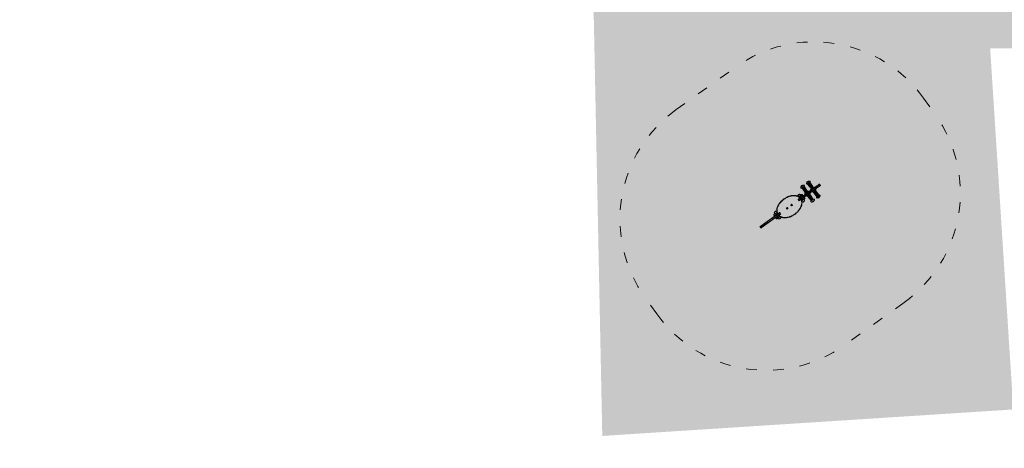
# Model space of a CAD drawing. Header units: millimetres. Extents: x 2943 to 3105, y 1618 to 1828.
# Tile 2 of 81: x 3020.61 to 3031.58, y 1730.26 to 1735.03. Entities that reach past the tile are written whole.
import ezdxf

# ---------------------------------------------------------------- set-up
doc = ezdxf.new("R2010")
doc.units = ezdxf.units.MM
doc.linetypes.add('ACAD_ISO03W100', pattern=[30, 12, -18])
for name, color, linetype, lineweight in [('1_strefa', 7, 'ACAD_ISO03W100', 13), ('1_trawa', 94, 'Continuous', 13), ('1_urządzenie', 7, 'Continuous', 9), ('wymiary', 7, 'Continuous', 9)]:
    doc.layers.add(name, color=color, linetype=linetype, lineweight=lineweight)
picture_1 = doc.add_image_def('image1.jpg', size_in_pixel=(9921, 7015))

msp = doc.modelspace()

# ---------------------------------------------------------------- hatches: boundary and pattern name
at = {"layer": '1_trawa'}
h = msp.add_hatch(dxfattribs=at)
h.set_pattern_fill('GRASS', color=256, scale=0.02)
h.paths.add_polyline_path([(3012.952, 1765.252), (3017.562, 1765.36), (3017.858, 1752.618), (3009.992, 1752.436), (3009.835, 1759.178), (3013.091, 1759.254)])
h.paths.add_polyline_path([(3026.861, 1742.347), (3027.104, 1730.399), (3031.684, 1730.694), (3031.426, 1734.716), (3033.51, 1734.716), (3033.51, 1737.884), (3035.671, 1737.884), (3035.671, 1742.347)])
h.paths.add_polyline_path([(3068.05, 1739.215), (3068.182, 1735.379), (3073.504, 1735.379), (3073.504, 1740.446), (3068.008, 1740.446)])

# ---------------------------------------------------------------- linework, layer by layer
at = {"layer": '1_strefa', "color": 0, "ltscale": 0.01}
msp.add_lwpolyline([(3027.928, 1734.032), (3028.592, 1734.507, -0.414214), (3030.685, 1734.16), (3030.814, 1733.978, -0.414214), (3030.467, 1731.886), (3029.803, 1731.41, -0.414214), (3027.711, 1731.757), (3027.581, 1731.939, -0.414214)], format="xyb", close=True, dxfattribs=at)
at = {"layer": '1_urządzenie', "color": 0, "linetype": 'Continuous'}
for p, q in [((3029.334, 1733.183), (3029.318, 1733.172)), ((3029.343, 1733.172), (3029.323, 1733.158)), ((3029.344, 1733.191), (3029.334, 1733.183)), ((3029.355, 1733.181), (3029.343, 1733.172)), ((3029.357, 1733.173), (3029.347, 1733.165)), ((3029.358, 1733.172), (3029.347, 1733.164)), ((3029.36, 1733.169), (3029.349, 1733.162)), ((3029.36, 1733.168), (3029.35, 1733.16)), ((3029.355, 1733.17), (3029.354, 1733.171)), ((3029.36, 1733.169), (3029.358, 1733.172)), ((3029.362, 1733.165), (3029.36, 1733.168)), ((3029.407, 1733.236), (3029.382, 1733.217)), ((3029.419, 1733.227), (3029.387, 1733.204)), ((3029.42, 1733.218), (3029.394, 1733.2)), ((3029.421, 1733.217), (3029.395, 1733.199)), ((3029.395, 1733.199), (3029.397, 1733.196)), ((3029.423, 1733.214), (3029.397, 1733.196)), ((3029.397, 1733.201), (3029.398, 1733.2)), ((3029.424, 1733.213), (3029.398, 1733.195)), ((3029.398, 1733.195), (3029.4, 1733.192)), ((3029.426, 1733.21), (3029.4, 1733.192)), ((3029.4, 1733.197), (3029.4, 1733.196)), ((3029.427, 1733.209), (3029.401, 1733.191)), ((3029.401, 1733.191), (3029.403, 1733.188)), ((3029.402, 1733.193), (3029.403, 1733.192)), ((3029.429, 1733.206), (3029.403, 1733.188)), ((3029.429, 1733.205), (3029.403, 1733.187)), ((3029.403, 1733.187), (3029.406, 1733.184)), ((3029.405, 1733.19), (3029.406, 1733.189)), ((3029.431, 1733.202), (3029.406, 1733.184)), ((3029.432, 1733.201), (3029.406, 1733.183)), ((3029.406, 1733.183), (3029.408, 1733.18)), ((3029.434, 1733.199), (3029.408, 1733.18)), ((3029.408, 1733.186), (3029.409, 1733.185)), ((3029.435, 1733.197), (3029.409, 1733.179)), ((3029.409, 1733.179), (3029.411, 1733.176)), ((3029.437, 1733.195), (3029.411, 1733.176)), ((3029.411, 1733.182), (3029.412, 1733.181)), ((3029.438, 1733.194), (3029.412, 1733.175)), ((3029.412, 1733.175), (3029.414, 1733.172)), ((3029.44, 1733.191), (3029.414, 1733.172)), ((3029.414, 1733.178), (3029.414, 1733.177)), ((3029.441, 1733.19), (3029.415, 1733.171)), ((3029.415, 1733.171), (3029.417, 1733.168)), ((3029.416, 1733.174), (3029.417, 1733.173)), ((3029.443, 1733.187), (3029.417, 1733.168)), ((3029.443, 1733.186), (3029.417, 1733.167)), ((3029.419, 1733.215), (3029.418, 1733.216)), ((3029.445, 1733.183), (3029.419, 1733.164)), ((3029.419, 1733.17), (3029.42, 1733.169)), ((3029.446, 1733.182), (3029.42, 1733.163)), ((3029.423, 1733.214), (3029.421, 1733.217)), ((3029.421, 1733.211), (3029.421, 1733.212)), ((3029.448, 1733.179), (3029.422, 1733.161)), ((3029.424, 1733.207), (3029.423, 1733.209)), ((3029.449, 1733.178), (3029.423, 1733.159)), ((3029.426, 1733.21), (3029.424, 1733.213)), ((3029.451, 1733.175), (3029.425, 1733.157)), ((3029.47, 1733.169), (3029.425, 1733.137)), ((3029.427, 1733.204), (3029.426, 1733.205)), ((3029.452, 1733.174), (3029.426, 1733.156)), ((3029.465, 1733.169), (3029.426, 1733.141)), ((3029.429, 1733.206), (3029.427, 1733.209)), ((3029.454, 1733.171), (3029.428, 1733.153)), ((3029.431, 1733.202), (3029.429, 1733.205)), ((3029.43, 1733.2), (3029.429, 1733.201)), ((3029.454, 1733.17), (3029.429, 1733.152)), ((3029.455, 1733.169), (3029.429, 1733.151)), ((3029.434, 1733.199), (3029.432, 1733.201)), ((3029.432, 1733.196), (3029.432, 1733.197)), ((3029.437, 1733.195), (3029.435, 1733.197)), ((3029.435, 1733.192), (3029.435, 1733.193)), ((3029.438, 1733.188), (3029.437, 1733.189)), ((3029.44, 1733.191), (3029.438, 1733.194)), ((3029.441, 1733.184), (3029.44, 1733.185)), ((3029.443, 1733.187), (3029.441, 1733.19)), ((3029.445, 1733.183), (3029.443, 1733.186)), ((3029.444, 1733.18), (3029.443, 1733.181)), ((3029.448, 1733.179), (3029.446, 1733.182)), ((3029.446, 1733.176), (3029.446, 1733.177)), ((3029.449, 1733.172), (3029.448, 1733.173)), ((3029.451, 1733.175), (3029.449, 1733.178)), ((3029.452, 1733.168), (3029.451, 1733.169)), ((3029.454, 1733.171), (3029.452, 1733.174)), ((3029.455, 1733.169), (3029.454, 1733.17)), ((3029.457, 1733.156), (3029.495, 1733.183)), ((3029.498, 1733.181), (3029.46, 1733.154)), ((3029.467, 1733.144), (3029.505, 1733.171)), ((3029.506, 1733.168), (3029.468, 1733.141)), ((3029.47, 1733.169), (3029.47, 1733.169)), ((3029.495, 1733.183), (3029.497, 1733.185)), ((3029.497, 1733.185), (3029.509, 1733.193)), ((3029.499, 1733.182), (3029.498, 1733.181)), ((3029.505, 1733.171), (3029.498, 1733.181)), ((3029.511, 1733.191), (3029.499, 1733.182)), ((3029.506, 1733.172), (3029.499, 1733.182)), ((3029.505, 1733.171), (3029.506, 1733.172)), ((3029.506, 1733.172), (3029.519, 1733.18)), ((3029.508, 1733.169), (3029.506, 1733.168)), ((3029.52, 1733.178), (3029.508, 1733.169)), ((3029.509, 1733.193), (3029.513, 1733.196)), ((3029.515, 1733.194), (3029.511, 1733.191)), ((3029.519, 1733.18), (3029.511, 1733.191)), ((3029.513, 1733.196), (3029.522, 1733.202)), ((3029.526, 1733.201), (3029.515, 1733.194)), ((3029.523, 1733.183), (3029.515, 1733.194)), ((3029.519, 1733.18), (3029.523, 1733.183)), ((3029.524, 1733.18), (3029.52, 1733.178)), ((3029.523, 1733.183), (3029.533, 1733.191)), ((3029.533, 1733.187), (3029.524, 1733.18)), ((3029.533, 1733.191), (3029.526, 1733.201)), ((3029.533, 1733.191), (3029.526, 1733.201)), ((3029.526, 1733.201), (3029.526, 1733.201)), ((3029.533, 1733.191), (3029.533, 1733.191)), ((3029.302, 1733.088), (3029.282, 1733.074)), ((3029.3, 1733.087), (3029.282, 1733.074)), ((3029.312, 1733.077), (3029.294, 1733.063)), ((3029.294, 1733.063), (3029.298, 1733.066)), ((3029.3, 1733.063), (3029.294, 1733.063)), ((3029.298, 1733.066), (3029.328, 1733.087)), ((3029.3, 1733.063), (3029.298, 1733.066)), ((3029.304, 1733.09), (3029.3, 1733.087)), ((3029.333, 1733.086), (3029.3, 1733.063)), ((3029.3, 1733.063), (3029.308, 1733.053)), ((3029.304, 1733.09), (3029.302, 1733.088)), ((3029.308, 1733.053), (3029.34, 1733.076)), ((3029.318, 1733.081), (3029.312, 1733.077)), ((3029.314, 1733.054), (3029.321, 1733.058)), ((3029.318, 1733.081), (3029.318, 1733.081)), ((3029.343, 1733.071), (3029.32, 1733.054)), ((3029.321, 1733.058), (3029.343, 1733.074)), ((3029.328, 1733.044), (3029.351, 1733.06)), ((3029.347, 1733.165), (3029.331, 1733.154)), ((3029.347, 1733.164), (3029.332, 1733.153)), ((3029.332, 1733.153), (3029.334, 1733.15)), ((3029.354, 1733.059), (3029.332, 1733.043)), ((3029.333, 1733.156), (3029.334, 1733.155)), ((3029.34, 1733.076), (3029.333, 1733.086)), ((3029.349, 1733.162), (3029.334, 1733.15)), ((3029.35, 1733.16), (3029.334, 1733.149)), ((3029.334, 1733.149), (3029.337, 1733.146)), ((3029.336, 1733.152), (3029.337, 1733.151)), ((3029.352, 1733.158), (3029.337, 1733.146)), ((3029.353, 1733.157), (3029.337, 1733.145)), ((3029.337, 1733.145), (3029.339, 1733.142)), ((3029.355, 1733.154), (3029.339, 1733.142)), ((3029.339, 1733.148), (3029.34, 1733.147)), ((3029.356, 1733.153), (3029.34, 1733.141)), ((3029.34, 1733.141), (3029.342, 1733.139)), ((3029.358, 1733.15), (3029.342, 1733.139)), ((3029.342, 1733.144), (3029.342, 1733.143)), ((3029.359, 1733.149), (3029.343, 1733.137)), ((3029.343, 1733.137), (3029.345, 1733.135)), ((3029.343, 1733.074), (3029.358, 1733.085)), ((3029.359, 1733.082), (3029.343, 1733.071)), ((3029.351, 1733.06), (3029.343, 1733.071)), ((3029.361, 1733.146), (3029.345, 1733.135)), ((3029.345, 1733.14), (3029.345, 1733.139)), ((3029.361, 1733.145), (3029.346, 1733.134)), ((3029.346, 1733.134), (3029.348, 1733.131)), ((3029.347, 1733.136), (3029.348, 1733.135)), ((3029.363, 1733.142), (3029.348, 1733.131)), ((3029.364, 1733.141), (3029.348, 1733.13)), ((3029.348, 1733.13), (3029.35, 1733.127)), ((3029.366, 1733.138), (3029.35, 1733.127)), ((3029.35, 1733.132), (3029.351, 1733.131)), ((3029.367, 1733.137), (3029.351, 1733.126)), ((3029.351, 1733.126), (3029.353, 1733.123)), ((3029.351, 1733.06), (3029.366, 1733.071)), ((3029.362, 1733.165), (3029.352, 1733.158)), ((3029.363, 1733.164), (3029.353, 1733.157)), ((3029.369, 1733.134), (3029.353, 1733.123)), ((3029.353, 1733.129), (3029.354, 1733.128)), ((3029.37, 1733.133), (3029.354, 1733.122)), ((3029.354, 1733.122), (3029.356, 1733.119)), ((3029.369, 1733.07), (3029.354, 1733.059)), ((3029.365, 1733.161), (3029.355, 1733.154)), ((3029.366, 1733.16), (3029.356, 1733.153)), ((3029.372, 1733.13), (3029.356, 1733.119)), ((3029.356, 1733.125), (3029.356, 1733.124)), ((3029.358, 1733.166), (3029.357, 1733.167)), ((3029.373, 1733.129), (3029.357, 1733.118)), ((3029.357, 1733.118), (3029.359, 1733.115)), ((3029.368, 1733.157), (3029.358, 1733.15)), ((3029.358, 1733.121), (3029.359, 1733.12)), ((3029.358, 1733.085), (3029.364, 1733.089)), ((3029.369, 1733.156), (3029.359, 1733.149)), ((3029.375, 1733.126), (3029.359, 1733.115)), ((3029.364, 1733.086), (3029.359, 1733.082)), ((3029.366, 1733.071), (3029.359, 1733.082)), ((3029.361, 1733.162), (3029.36, 1733.163)), ((3029.375, 1733.125), (3029.36, 1733.114)), ((3029.36, 1733.114), (3029.362, 1733.111)), ((3029.371, 1733.153), (3029.361, 1733.146)), ((3029.372, 1733.152), (3029.361, 1733.145)), ((3029.361, 1733.117), (3029.362, 1733.116)), ((3029.377, 1733.122), (3029.362, 1733.111)), ((3029.378, 1733.121), (3029.362, 1733.11)), ((3029.389, 1733.111), (3029.362, 1733.091)), ((3029.362, 1733.11), (3029.364, 1733.107)), ((3029.362, 1733.091), (3029.364, 1733.089)), ((3029.365, 1733.161), (3029.363, 1733.164)), ((3029.363, 1733.158), (3029.363, 1733.159)), ((3029.374, 1733.149), (3029.363, 1733.142)), ((3029.387, 1733.113), (3029.363, 1733.096)), ((3029.374, 1733.148), (3029.364, 1733.141)), ((3029.38, 1733.119), (3029.364, 1733.107)), ((3029.364, 1733.089), (3029.402, 1733.116)), ((3029.404, 1733.114), (3029.364, 1733.086)), ((3029.364, 1733.113), (3029.365, 1733.112)), ((3029.372, 1733.075), (3029.364, 1733.086)), ((3029.381, 1733.118), (3029.365, 1733.106)), ((3029.365, 1733.106), (3029.366, 1733.105)), ((3029.368, 1733.157), (3029.366, 1733.16)), ((3029.366, 1733.154), (3029.366, 1733.155)), ((3029.376, 1733.145), (3029.366, 1733.138)), ((3029.382, 1733.117), (3029.366, 1733.105)), ((3029.366, 1733.071), (3029.372, 1733.075)), ((3029.377, 1733.144), (3029.367, 1733.137)), ((3029.367, 1733.109), (3029.368, 1733.108)), ((3029.369, 1733.15), (3029.368, 1733.151)), ((3029.371, 1733.153), (3029.369, 1733.156)), ((3029.379, 1733.141), (3029.369, 1733.134)), ((3029.375, 1733.074), (3029.369, 1733.07)), ((3029.38, 1733.14), (3029.37, 1733.133)), ((3029.372, 1733.146), (3029.371, 1733.148)), ((3029.374, 1733.149), (3029.372, 1733.152)), ((3029.382, 1733.138), (3029.372, 1733.13)), ((3029.372, 1733.075), (3029.411, 1733.103)), ((3029.383, 1733.136), (3029.373, 1733.129)), ((3029.376, 1733.145), (3029.374, 1733.148)), ((3029.375, 1733.143), (3029.374, 1733.144)), ((3029.385, 1733.134), (3029.375, 1733.126)), ((3029.385, 1733.133), (3029.375, 1733.125)), ((3029.413, 1733.101), (3029.375, 1733.074)), ((3029.375, 1733.074), (3029.376, 1733.071)), ((3029.376, 1733.071), (3029.421, 1733.103)), ((3029.379, 1733.141), (3029.377, 1733.144)), ((3029.377, 1733.139), (3029.377, 1733.14)), ((3029.388, 1733.13), (3029.377, 1733.122)), ((3029.388, 1733.129), (3029.378, 1733.121)), ((3029.38, 1733.135), (3029.379, 1733.136)), ((3029.382, 1733.138), (3029.38, 1733.14)), ((3029.39, 1733.126), (3029.38, 1733.119)), ((3029.391, 1733.125), (3029.381, 1733.118)), ((3029.381, 1733.07), (3029.42, 1733.099)), ((3029.383, 1733.131), (3029.382, 1733.132)), ((3029.392, 1733.124), (3029.382, 1733.117)), ((3029.385, 1733.134), (3029.383, 1733.136)), ((3029.388, 1733.13), (3029.385, 1733.133)), ((3029.386, 1733.127), (3029.385, 1733.128)), ((3029.402, 1733.124), (3029.387, 1733.113)), ((3029.39, 1733.126), (3029.388, 1733.129)), ((3029.389, 1733.123), (3029.388, 1733.124)), ((3029.406, 1733.123), (3029.389, 1733.111)), ((3029.392, 1733.124), (3029.391, 1733.125)), ((3029.391, 1733.07), (3029.417, 1733.089)), ((3029.391, 1733.07), (3029.417, 1733.088)), ((3029.391, 1733.07), (3029.391, 1733.07)), ((3029.392, 1733.068), (3029.418, 1733.087)), ((3029.392, 1733.068), (3029.394, 1733.066)), ((3029.394, 1733.066), (3029.42, 1733.084)), ((3029.394, 1733.071), (3029.395, 1733.07)), ((3029.395, 1733.065), (3029.421, 1733.083)), ((3029.395, 1733.065), (3029.397, 1733.062)), ((3029.397, 1733.062), (3029.423, 1733.08)), ((3029.397, 1733.067), (3029.397, 1733.066)), ((3029.398, 1733.061), (3029.424, 1733.079)), ((3029.398, 1733.061), (3029.4, 1733.058)), ((3029.4, 1733.058), (3029.426, 1733.076)), ((3029.4, 1733.063), (3029.4, 1733.062)), ((3029.401, 1733.057), (3029.426, 1733.075)), ((3029.402, 1733.116), (3029.429, 1733.136)), ((3029.402, 1733.06), (3029.403, 1733.058)), ((3029.403, 1733.054), (3029.429, 1733.072)), ((3029.403, 1733.053), (3029.429, 1733.071)), ((3029.433, 1733.135), (3029.404, 1733.114)), ((3029.411, 1733.103), (3029.404, 1733.114)), ((3029.405, 1733.05), (3029.431, 1733.068)), ((3029.406, 1733.123), (3029.406, 1733.123)), ((3029.406, 1733.049), (3029.432, 1733.067)), ((3029.408, 1733.046), (3029.434, 1733.065)), ((3029.409, 1733.045), (3029.435, 1733.064)), ((3029.411, 1733.103), (3029.44, 1733.124)), ((3029.411, 1733.042), (3029.437, 1733.061)), ((3029.412, 1733.041), (3029.438, 1733.06)), ((3029.44, 1733.12), (3029.413, 1733.101)), ((3029.416, 1733.085), (3029.415, 1733.086)), ((3029.417, 1733.167), (3029.419, 1733.164)), ((3029.417, 1733.088), (3029.417, 1733.089)), ((3029.42, 1733.084), (3029.418, 1733.087)), ((3029.418, 1733.081), (3029.418, 1733.082)), ((3029.421, 1733.103), (3029.419, 1733.105)), ((3029.42, 1733.163), (3029.422, 1733.161)), ((3029.423, 1733.08), (3029.421, 1733.083)), ((3029.421, 1733.077), (3029.421, 1733.078)), ((3029.422, 1733.166), (3029.423, 1733.165)), ((3029.423, 1733.159), (3029.425, 1733.157)), ((3029.424, 1733.074), (3029.423, 1733.075)), ((3029.426, 1733.076), (3029.424, 1733.079)), ((3029.425, 1733.162), (3029.425, 1733.161)), ((3029.425, 1733.137), (3029.427, 1733.134)), ((3029.426, 1733.156), (3029.428, 1733.153)), ((3029.429, 1733.072), (3029.426, 1733.075)), ((3029.427, 1733.07), (3029.426, 1733.071)), ((3029.428, 1733.158), (3029.428, 1733.157)), ((3029.429, 1733.136), (3029.454, 1733.154)), ((3029.429, 1733.152), (3029.429, 1733.151)), ((3029.431, 1733.068), (3029.429, 1733.071)), ((3029.43, 1733.066), (3029.429, 1733.067)), ((3029.43, 1733.154), (3029.431, 1733.153)), ((3029.434, 1733.065), (3029.432, 1733.067)), ((3029.432, 1733.062), (3029.432, 1733.063)), ((3029.458, 1733.153), (3029.433, 1733.135)), ((3029.44, 1733.124), (3029.433, 1733.135)), ((3029.435, 1733.058), (3029.434, 1733.059)), ((3029.437, 1733.061), (3029.435, 1733.064)), ((3029.44, 1733.057), (3029.438, 1733.06)), ((3029.44, 1733.124), (3029.465, 1733.142)), ((3029.465, 1733.138), (3029.44, 1733.12)), ((3029.44, 1733.12), (3029.44, 1733.117)), ((3029.44, 1733.117), (3029.441, 1733.118)), ((3029.441, 1733.118), (3029.484, 1733.148)), ((3029.444, 1733.116), (3029.445, 1733.117)), ((3029.445, 1733.117), (3029.483, 1733.144)), ((3029.454, 1733.154), (3029.457, 1733.156)), ((3029.454, 1733.116), (3029.455, 1733.115)), ((3029.454, 1733.116), (3029.455, 1733.116)), ((3029.455, 1733.116), (3029.48, 1733.134)), ((3029.455, 1733.115), (3029.456, 1733.116)), ((3029.456, 1733.116), (3029.481, 1733.133)), ((3029.456, 1733.114), (3029.458, 1733.111)), ((3029.456, 1733.114), (3029.457, 1733.114)), ((3029.457, 1733.114), (3029.482, 1733.132)), ((3029.457, 1733.117), (3029.458, 1733.116)), ((3029.46, 1733.154), (3029.458, 1733.153)), ((3029.465, 1733.142), (3029.458, 1733.153)), ((3029.458, 1733.111), (3029.459, 1733.112)), ((3029.458, 1733.11), (3029.459, 1733.111)), ((3029.458, 1733.11), (3029.461, 1733.107)), ((3029.459, 1733.112), (3029.484, 1733.13)), ((3029.459, 1733.111), (3029.484, 1733.128)), ((3029.467, 1733.144), (3029.46, 1733.154)), ((3029.46, 1733.113), (3029.461, 1733.112)), ((3029.461, 1733.108), (3029.486, 1733.126)), ((3029.461, 1733.107), (3029.461, 1733.108)), ((3029.461, 1733.106), (3029.462, 1733.107)), ((3029.461, 1733.106), (3029.463, 1733.103)), ((3029.462, 1733.107), (3029.487, 1733.125)), ((3029.463, 1733.109), (3029.464, 1733.108)), ((3029.463, 1733.103), (3029.464, 1733.104)), ((3029.464, 1733.104), (3029.489, 1733.122)), ((3029.464, 1733.102), (3029.465, 1733.103)), ((3029.464, 1733.102), (3029.466, 1733.099)), ((3029.465, 1733.142), (3029.467, 1733.144)), ((3029.468, 1733.141), (3029.465, 1733.138)), ((3029.465, 1733.103), (3029.49, 1733.121)), ((3029.466, 1733.105), (3029.467, 1733.104)), ((3029.466, 1733.099), (3029.467, 1733.1)), ((3029.467, 1733.1), (3029.492, 1733.118)), ((3029.467, 1733.098), (3029.468, 1733.099)), ((3029.467, 1733.098), (3029.469, 1733.095)), ((3029.468, 1733.099), (3029.493, 1733.117)), ((3029.469, 1733.101), (3029.469, 1733.1)), ((3029.469, 1733.095), (3029.47, 1733.096)), ((3029.47, 1733.096), (3029.495, 1733.114)), ((3029.47, 1733.094), (3029.471, 1733.095)), ((3029.47, 1733.094), (3029.472, 1733.091)), ((3029.471, 1733.095), (3029.496, 1733.113)), ((3029.471, 1733.097), (3029.472, 1733.096)), ((3029.472, 1733.091), (3029.473, 1733.092)), ((3029.472, 1733.09), (3029.473, 1733.091)), ((3029.472, 1733.09), (3029.474, 1733.088)), ((3029.473, 1733.092), (3029.498, 1733.11)), ((3029.473, 1733.091), (3029.498, 1733.109)), ((3029.474, 1733.093), (3029.475, 1733.092)), ((3029.474, 1733.088), (3029.475, 1733.088)), ((3029.475, 1733.088), (3029.5, 1733.106)), ((3029.475, 1733.087), (3029.477, 1733.084)), ((3029.475, 1733.087), (3029.476, 1733.087)), ((3029.476, 1733.087), (3029.501, 1733.105)), ((3029.477, 1733.089), (3029.478, 1733.088)), ((3029.477, 1733.084), (3029.478, 1733.084)), ((3029.479, 1733.131), (3029.478, 1733.132)), ((3029.478, 1733.084), (3029.503, 1733.102)), ((3029.478, 1733.083), (3029.48, 1733.08)), ((3029.478, 1733.083), (3029.479, 1733.083)), ((3029.479, 1733.083), (3029.504, 1733.101)), ((3029.481, 1733.133), (3029.48, 1733.134)), ((3029.48, 1733.085), (3029.48, 1733.084)), ((3029.48, 1733.08), (3029.481, 1733.08)), ((3029.482, 1733.127), (3029.481, 1733.128)), ((3029.481, 1733.08), (3029.506, 1733.098)), ((3029.481, 1733.079), (3029.483, 1733.076)), ((3029.481, 1733.079), (3029.482, 1733.079)), ((3029.484, 1733.13), (3029.482, 1733.132)), ((3029.482, 1733.079), (3029.507, 1733.097)), ((3029.483, 1733.082), (3029.483, 1733.08)), ((3029.483, 1733.076), (3029.484, 1733.077)), ((3029.484, 1733.148), (3029.484, 1733.148)), ((3029.486, 1733.126), (3029.484, 1733.128)), ((3029.485, 1733.123), (3029.484, 1733.124)), ((3029.484, 1733.077), (3029.509, 1733.094)), ((3029.484, 1733.075), (3029.486, 1733.072)), ((3029.484, 1733.075), (3029.485, 1733.075)), ((3029.485, 1733.075), (3029.509, 1733.093)), ((3029.485, 1733.078), (3029.486, 1733.077)), ((3029.486, 1733.072), (3029.487, 1733.073)), ((3029.486, 1733.071), (3029.487, 1733.072)), ((3029.486, 1733.071), (3029.488, 1733.068)), ((3029.489, 1733.122), (3029.487, 1733.125)), ((3029.487, 1733.119), (3029.487, 1733.12)), ((3029.487, 1733.073), (3029.512, 1733.09)), ((3029.487, 1733.072), (3029.512, 1733.089)), ((3029.488, 1733.074), (3029.489, 1733.073)), ((3029.488, 1733.068), (3029.489, 1733.069)), ((3029.489, 1733.069), (3029.514, 1733.087)), ((3029.489, 1733.067), (3029.49, 1733.068)), ((3029.492, 1733.118), (3029.49, 1733.121)), ((3029.49, 1733.115), (3029.49, 1733.116)), ((3029.49, 1733.068), (3029.515, 1733.086)), ((3029.491, 1733.07), (3029.492, 1733.069)), ((3029.491, 1733.058), (3029.492, 1733.059)), ((3029.493, 1733.111), (3029.492, 1733.112)), ((3029.492, 1733.059), (3029.523, 1733.081)), ((3029.495, 1733.114), (3029.493, 1733.117)), ((3029.496, 1733.107), (3029.495, 1733.108)), ((3029.498, 1733.11), (3029.496, 1733.113)), ((3029.5, 1733.106), (3029.498, 1733.109)), ((3029.499, 1733.103), (3029.498, 1733.104)), ((3029.503, 1733.102), (3029.501, 1733.105)), ((3029.501, 1733.099), (3029.501, 1733.1)), ((3029.504, 1733.095), (3029.503, 1733.097)), ((3029.503, 1733.05), (3029.528, 1733.068)), ((3029.506, 1733.098), (3029.504, 1733.101)), ((3029.507, 1733.092), (3029.506, 1733.093)), ((3029.509, 1733.094), (3029.507, 1733.097)), ((3029.512, 1733.09), (3029.509, 1733.093)), ((3029.51, 1733.088), (3029.509, 1733.089)), ((3029.514, 1733.087), (3029.512, 1733.089)), ((3029.513, 1733.084), (3029.512, 1733.085)), ((3029.212, 1732.973), (3029.211, 1732.97)), ((3029.211, 1732.97), (3029.213, 1732.968)), ((3029.213, 1732.97), (3029.211, 1732.97)), ((3029.215, 1732.973), (3029.212, 1732.973)), ((3029.213, 1732.971), (3029.212, 1732.973)), ((3029.213, 1732.971), (3029.213, 1732.97)), ((3029.214, 1732.971), (3029.213, 1732.971)), ((3029.213, 1732.97), (3029.214, 1732.969)), ((3029.214, 1732.969), (3029.213, 1732.968)), ((3029.213, 1732.968), (3029.216, 1732.968)), ((3029.214, 1732.971), (3029.215, 1732.973)), ((3029.215, 1732.97), (3029.214, 1732.971)), ((3029.214, 1732.969), (3029.215, 1732.97)), ((3029.217, 1732.971), (3029.215, 1732.973)), ((3029.215, 1732.97), (3029.217, 1732.971)), ((3029.215, 1732.97), (3029.216, 1732.968)), ((3029.215, 1732.97), (3029.215, 1732.97)), ((3029.216, 1732.968), (3029.217, 1732.971)), ((3029.291, 1733.034), (3029.286, 1733.03)), ((3029.294, 1733.019), (3029.286, 1733.03)), ((3029.287, 1733.034), (3029.292, 1733.037)), ((3029.306, 1733.044), (3029.291, 1733.034)), ((3029.299, 1733.023), (3029.291, 1733.034)), ((3029.292, 1733.037), (3029.307, 1733.049)), ((3029.294, 1733.019), (3029.299, 1733.023)), ((3029.295, 1733.04), (3029.307, 1733.049)), ((3029.303, 1733.022), (3029.298, 1733.019)), ((3029.299, 1733.023), (3029.314, 1733.034)), ((3029.318, 1733.033), (3029.303, 1733.022)), ((3029.314, 1733.05), (3029.306, 1733.044)), ((3029.314, 1733.034), (3029.306, 1733.044)), ((3029.318, 1733.033), (3029.306, 1733.024)), ((3029.307, 1733.049), (3029.314, 1733.054)), ((3029.309, 1733.051), (3029.308, 1733.053)), ((3029.308, 1733.053), (3029.308, 1733.053)), ((3029.32, 1733.054), (3029.314, 1733.05)), ((3029.321, 1733.039), (3029.314, 1733.05)), ((3029.314, 1733.034), (3029.321, 1733.039)), ((3029.326, 1733.038), (3029.318, 1733.033)), ((3029.328, 1733.044), (3029.32, 1733.054)), ((3029.321, 1733.039), (3029.328, 1733.044)), ((3029.321, 1733.034), (3029.322, 1733.032)), ((3029.355, 1733.056), (3029.322, 1733.032)), ((3029.33, 1733.022), (3029.322, 1733.032)), ((3029.322, 1733.032), (3029.322, 1733.032)), ((3029.332, 1733.043), (3029.326, 1733.038)), ((3029.327, 1733.016), (3029.352, 1733.033)), ((3029.327, 1733.016), (3029.33, 1733.022)), ((3029.331, 1733.019), (3029.327, 1733.016)), ((3029.33, 1733.022), (3029.362, 1733.045)), ((3029.33, 1733.022), (3029.331, 1733.019)), ((3029.362, 1733.041), (3029.331, 1733.019)), ((3029.334, 1733.001), (3029.356, 1733.017)), ((3029.334, 1733.001), (3029.356, 1733.017)), ((3029.352, 1733.033), (3029.352, 1733.034)), ((3029.362, 1733.045), (3029.355, 1733.056)), ((3029.401, 1733.057), (3029.403, 1733.054)), ((3029.403, 1733.053), (3029.405, 1733.05)), ((3029.405, 1733.056), (3029.406, 1733.055)), ((3029.406, 1733.049), (3029.408, 1733.046)), ((3029.408, 1733.052), (3029.409, 1733.051)), ((3029.409, 1733.045), (3029.411, 1733.042)), ((3029.411, 1733.048), (3029.411, 1733.047)), ((3029.412, 1733.041), (3029.414, 1733.038)), ((3029.413, 1733.044), (3029.414, 1733.043)), ((3029.414, 1733.038), (3029.44, 1733.057)), ((3029.415, 1733.037), (3029.44, 1733.056)), ((3029.415, 1733.037), (3029.417, 1733.034)), ((3029.416, 1733.04), (3029.417, 1733.039)), ((3029.417, 1733.034), (3029.442, 1733.053)), ((3029.417, 1733.033), (3029.443, 1733.052)), ((3029.417, 1733.033), (3029.419, 1733.03)), ((3029.419, 1733.03), (3029.445, 1733.049)), ((3029.419, 1733.036), (3029.42, 1733.035)), ((3029.42, 1733.029), (3029.446, 1733.048)), ((3029.42, 1733.029), (3029.422, 1733.027)), ((3029.422, 1733.027), (3029.448, 1733.045)), ((3029.422, 1733.032), (3029.423, 1733.031)), ((3029.423, 1733.026), (3029.449, 1733.044)), ((3029.423, 1733.026), (3029.425, 1733.023)), ((3029.425, 1733.023), (3029.451, 1733.041)), ((3029.425, 1733.028), (3029.425, 1733.027)), ((3029.426, 1733.022), (3029.452, 1733.04)), ((3029.427, 1733.013), (3029.459, 1733.036)), ((3029.427, 1733.024), (3029.428, 1733.023)), ((3029.438, 1733.054), (3029.437, 1733.055)), ((3029.439, 1733.004), (3029.464, 1733.022)), ((3029.442, 1733.053), (3029.44, 1733.056)), ((3029.441, 1733.05), (3029.44, 1733.051)), ((3029.445, 1733.049), (3029.443, 1733.052)), ((3029.444, 1733.046), (3029.443, 1733.047)), ((3029.448, 1733.045), (3029.446, 1733.048)), ((3029.446, 1733.042), (3029.446, 1733.043)), ((3029.449, 1733.038), (3029.448, 1733.039)), ((3029.451, 1733.041), (3029.449, 1733.044)), ((3029.502, 1733.049), (3029.503, 1733.05)), ((3028.994, 1732.824), (3029.042, 1732.859)), ((3029.045, 1732.858), (3028.995, 1732.822)), ((3029.003, 1732.811), (3029.053, 1732.847)), ((3029.053, 1732.843), (3029.005, 1732.809)), ((3029.048, 1732.883), (3029.015, 1732.86)), ((3029.015, 1732.86), (3029.023, 1732.849)), ((3029.016, 1732.864), (3029.046, 1732.885)), ((3029.043, 1732.904), (3029.021, 1732.888)), ((3029.043, 1732.904), (3029.021, 1732.888)), ((3029.023, 1732.849), (3029.055, 1732.872)), ((3029.05, 1732.888), (3029.025, 1732.871)), ((3029.025, 1732.871), (3029.026, 1732.871)), ((3029.07, 1732.852), (3029.037, 1732.829)), ((3029.042, 1732.859), (3029.08, 1732.886)), ((3029.082, 1732.884), (3029.045, 1732.858)), ((3029.053, 1732.847), (3029.045, 1732.858)), ((3029.045, 1732.818), (3029.078, 1732.841)), ((3029.046, 1732.885), (3029.05, 1732.888)), ((3029.048, 1732.883), (3029.046, 1732.885)), ((3029.05, 1732.888), (3029.048, 1732.883)), ((3029.048, 1732.883), (3029.055, 1732.872)), ((3029.079, 1732.839), (3029.049, 1732.817)), ((3029.053, 1732.847), (3029.089, 1732.873)), ((3029.091, 1732.87), (3029.053, 1732.843)), ((3029.057, 1732.87), (3029.055, 1732.872)), ((3029.055, 1732.872), (3029.055, 1732.872)), ((3029.059, 1732.872), (3029.071, 1732.88)), ((3029.06, 1732.824), (3029.084, 1732.842)), ((3029.069, 1732.854), (3029.07, 1732.852)), ((3029.078, 1732.841), (3029.07, 1732.852)), ((3029.07, 1732.852), (3029.07, 1732.852)), ((3029.083, 1732.864), (3029.071, 1732.856)), ((3029.078, 1732.841), (3029.084, 1732.842)), ((3029.078, 1732.841), (3029.079, 1732.839)), ((3029.084, 1732.842), (3029.079, 1732.839)), ((3029.091, 1732.87), (3029.081, 1732.886)), ((3029.089, 1732.873), (3029.082, 1732.884)), ((3029.162, 1732.937), (3029.161, 1732.934)), ((3029.161, 1732.934), (3029.162, 1732.932)), ((3029.163, 1732.934), (3029.161, 1732.934)), ((3029.165, 1732.937), (3029.162, 1732.937)), ((3029.163, 1732.935), (3029.162, 1732.937)), ((3029.163, 1732.933), (3029.162, 1732.932)), ((3029.162, 1732.932), (3029.165, 1732.932)), ((3029.163, 1732.935), (3029.163, 1732.934)), ((3029.164, 1732.935), (3029.163, 1732.935)), ((3029.163, 1732.934), (3029.163, 1732.933)), ((3029.163, 1732.933), (3029.164, 1732.933)), ((3029.164, 1732.935), (3029.165, 1732.937)), ((3029.164, 1732.934), (3029.164, 1732.935)), ((3029.164, 1732.933), (3029.164, 1732.934)), ((3029.164, 1732.934), (3029.166, 1732.934)), ((3029.164, 1732.933), (3029.165, 1732.932)), ((3029.166, 1732.934), (3029.165, 1732.937)), ((3029.165, 1732.932), (3029.166, 1732.934)), ((3028.862, 1732.73), (3028.874, 1732.739)), ((3028.875, 1732.736), (3028.862, 1732.726)), ((3028.875, 1732.74), (3028.874, 1732.739)), ((3028.875, 1732.74), (3028.915, 1732.768)), ((3028.876, 1732.736), (3028.875, 1732.736)), ((3028.883, 1732.725), (3028.875, 1732.736)), ((3028.915, 1732.765), (3028.876, 1732.736)), ((3028.876, 1732.736), (3028.883, 1732.726)), ((3028.883, 1732.726), (3028.923, 1732.754)), ((3028.926, 1732.753), (3028.886, 1732.724)), ((3028.915, 1732.768), (3028.994, 1732.824)), ((3028.923, 1732.754), (3028.915, 1732.765)), ((3028.916, 1732.765), (3028.915, 1732.765)), ((3028.995, 1732.822), (3028.916, 1732.765)), ((3028.916, 1732.765), (3028.923, 1732.754)), ((3028.923, 1732.754), (3029.003, 1732.811)), ((3028.923, 1732.754), (3028.923, 1732.754)), ((3029.005, 1732.809), (3028.926, 1732.753)), ((3029.003, 1732.811), (3028.995, 1732.822)), ((3029.037, 1732.829), (3029.045, 1732.818)), ((3029.06, 1732.824), (3029.06, 1732.824)), ((3029.074, 1732.815), (3029.094, 1732.829)), ((3029.074, 1732.815), (3029.094, 1732.829)), ((3029.094, 1732.829), (3029.096, 1732.83)), ((3029.094, 1732.829), (3029.096, 1732.83)), ((3028.862, 1732.726), (3028.869, 1732.716)), ((3028.869, 1732.716), (3028.883, 1732.725)), ((3028.885, 1732.723), (3028.874, 1732.715)), ((3028.883, 1732.726), (3028.883, 1732.725)), ((3028.885, 1732.723), (3028.886, 1732.724))]:
    msp.add_line(p, q, dxfattribs=at)
at = {"layer": '1_urządzenie', "color": 0, "linetype": 'Continuous', "flags": 128}
for points in [[(3029.498, 1733.181), (3029.497, 1733.182), (3029.497, 1733.182), (3029.497, 1733.183), (3029.496, 1733.183), (3029.496, 1733.183), (3029.496, 1733.183), (3029.495, 1733.183), (3029.495, 1733.183)], [(3029.505, 1733.171), (3029.506, 1733.17), (3029.506, 1733.17), (3029.506, 1733.169), (3029.506, 1733.169), (3029.506, 1733.168), (3029.506, 1733.168), (3029.506, 1733.168), (3029.506, 1733.168)], [(3029.515, 1733.194), (3029.515, 1733.194), (3029.515, 1733.195), (3029.514, 1733.195), (3029.514, 1733.196), (3029.514, 1733.196), (3029.513, 1733.196), (3029.513, 1733.196), (3029.513, 1733.196)], [(3029.523, 1733.183), (3029.523, 1733.183), (3029.524, 1733.182), (3029.524, 1733.182), (3029.524, 1733.181), (3029.524, 1733.181), (3029.524, 1733.181), (3029.524, 1733.181), (3029.524, 1733.18)], [(3029.359, 1733.082), (3029.358, 1733.082), (3029.358, 1733.083), (3029.358, 1733.083), (3029.358, 1733.084), (3029.358, 1733.084), (3029.358, 1733.085), (3029.358, 1733.085), (3029.358, 1733.085)], [(3029.364, 1733.086), (3029.364, 1733.086), (3029.364, 1733.087), (3029.364, 1733.087), (3029.363, 1733.088), (3029.363, 1733.088), (3029.363, 1733.089), (3029.364, 1733.089), (3029.364, 1733.089)], [(3029.366, 1733.071), (3029.367, 1733.071), (3029.367, 1733.07), (3029.367, 1733.07), (3029.368, 1733.07), (3029.368, 1733.07), (3029.369, 1733.07), (3029.369, 1733.07), (3029.369, 1733.07)], [(3029.372, 1733.075), (3029.372, 1733.075), (3029.373, 1733.074), (3029.373, 1733.074), (3029.373, 1733.074), (3029.374, 1733.074), (3029.374, 1733.074), (3029.375, 1733.074), (3029.375, 1733.074)], [(3029.46, 1733.154), (3029.459, 1733.155), (3029.459, 1733.155), (3029.459, 1733.155), (3029.458, 1733.156), (3029.458, 1733.156), (3029.458, 1733.156), (3029.457, 1733.156), (3029.457, 1733.156)], [(3029.467, 1733.144), (3029.468, 1733.143), (3029.468, 1733.143), (3029.468, 1733.142), (3029.468, 1733.142), (3029.468, 1733.141), (3029.468, 1733.141), (3029.468, 1733.141), (3029.468, 1733.141)], [(3029.045, 1732.858), (3029.045, 1732.858), (3029.045, 1732.858), (3029.044, 1732.859), (3029.044, 1732.859), (3029.043, 1732.859), (3029.043, 1732.859), (3029.042, 1732.859), (3029.042, 1732.859)], [(3029.053, 1732.843), (3029.053, 1732.844), (3029.054, 1732.844), (3029.054, 1732.845), (3029.054, 1732.845), (3029.054, 1732.845), (3029.053, 1732.846), (3029.053, 1732.847), (3029.053, 1732.847)], [(3028.875, 1732.736), (3028.875, 1732.736), (3028.875, 1732.737), (3028.874, 1732.737), (3028.874, 1732.738), (3028.874, 1732.738), (3028.874, 1732.738), (3028.874, 1732.739), (3028.874, 1732.739)], [(3028.876, 1732.736), (3028.875, 1732.737), (3028.875, 1732.737), (3028.875, 1732.738), (3028.875, 1732.738), (3028.875, 1732.739), (3028.875, 1732.739), (3028.875, 1732.739), (3028.875, 1732.74)], [(3028.916, 1732.765), (3028.915, 1732.765), (3028.915, 1732.766), (3028.915, 1732.766), (3028.915, 1732.767), (3028.915, 1732.767), (3028.915, 1732.768), (3028.915, 1732.768), (3028.915, 1732.768)], [(3028.915, 1732.765), (3028.915, 1732.765), (3028.915, 1732.766), (3028.915, 1732.766), (3028.915, 1732.767), (3028.915, 1732.767), (3028.915, 1732.768), (3028.915, 1732.768), (3028.915, 1732.768)], [(3028.926, 1732.753), (3028.926, 1732.753), (3028.926, 1732.752), (3028.925, 1732.753), (3028.925, 1732.753), (3028.924, 1732.753), (3028.924, 1732.753), (3028.923, 1732.754), (3028.923, 1732.754)], [(3028.926, 1732.753), (3028.926, 1732.753), (3028.925, 1732.752), (3028.925, 1732.752), (3028.925, 1732.753), (3028.924, 1732.753), (3028.924, 1732.753), (3028.923, 1732.754), (3028.923, 1732.754)], [(3028.886, 1732.724), (3028.886, 1732.724), (3028.886, 1732.724), (3028.885, 1732.724), (3028.885, 1732.724), (3028.885, 1732.724), (3028.884, 1732.725), (3028.884, 1732.725), (3028.883, 1732.726)], [(3028.885, 1732.723), (3028.885, 1732.723), (3028.885, 1732.723), (3028.885, 1732.724), (3028.884, 1732.724), (3028.884, 1732.724), (3028.883, 1732.724), (3028.883, 1732.725), (3028.883, 1732.725)]]:
    msp.add_lwpolyline(points, dxfattribs=at)
at = {"layer": '1_urządzenie', "color": 0, "linetype": 'Continuous'}
for centre, radius in [((3029.214, 1732.97), 0.00825), ((3029.214, 1732.97), 0.00795), ((3029.164, 1732.934), 0.00825), ((3029.164, 1732.934), 0.00795)]:
    msp.add_circle(centre, radius, dxfattribs=at)
for centre, radius, start, end in [((3029.323, 1733.166), 0.00765, 125.5848, 274.0595), ((3029.335, 1733.176), 0.0151, 126.9423, 187.4424), ((3029.337, 1733.177), 0.0151, 62.9008, 134.8508), ((3029.348, 1733.184), 0.00765, 337.1102, 125.5848), ((3029.366, 1733.179), 0.011, 164.967, 212.0763), ((3029.386, 1733.211), 0.00765, 125.5848, 274.0595), ((3029.399, 1733.221), 0.0151, 126.9423, 187.4424), ((3029.386, 1733.193), 0.011, 39.0934, 86.2027), ((3029.401, 1733.222), 0.0151, 62.9008, 134.8508), ((3029.412, 1733.23), 0.00765, 337.1102, 125.5848), ((3029.43, 1733.224), 0.011, 164.967, 212.0763), ((3029.46, 1733.173), 0.006, 215.5848, 305.5848), ((3029.467, 1733.167), 0.003, 35.5848, 125.5848), ((3029.441, 1733.141), 0.0712, 34.9814, 37.3958), ((3029.449, 1733.129), 0.0712, 33.7739, 36.1883), ((3029.503, 1733.186), 0.00906, 30.8719, 49.9956), ((3029.512, 1733.174), 0.00906, 21.1741, 40.2977), ((3029.523, 1733.2), 0.003, 35.5848, 125.5848), ((3029.523, 1733.2), 0.003, 35.5658, 125.5658), ((3029.531, 1733.189), 0.003, 305.4824, 35.5849), ((3029.531, 1733.189), 0.003, 305.6039, 35.6038), ((3029.322, 1733.056), 0.00297, 126.1256, 216.1155), ((3029.322, 1733.147), 0.011, 39.0934, 86.2027), ((3029.33, 1733.085), 0.003, 35.5848, 125.5848), ((3029.341, 1733.073), 0.00304, 305.5473, 113.0502), ((3029.345, 1733.072), 0.00273, 133.864, 221.9675), ((3029.353, 1733.061), 0.00273, 209.2022, 297.3057), ((3029.364, 1733.093), 0.003, 125.5848, 215.5848), ((3029.361, 1733.102), 0.006, 282.8571, 40.0383), ((3029.379, 1733.073), 0.003, 215.5848, 305.5848), ((3029.386, 1733.067), 0.006, 35.5848, 125.5848), ((3029.397, 1733.127), 0.006, 215.5848, 305.5848), ((3029.404, 1733.121), 0.003, 35.5848, 125.5848), ((3029.399, 1733.111), 0.0055, 27.9112, 59.9354), ((3029.407, 1733.1), 0.0055, 11.2343, 43.2585), ((3029.421, 1733.093), 0.006, 102.8571, 220.0383), ((3029.418, 1733.101), 0.003, 305.5848, 35.5848), ((3029.428, 1733.139), 0.003, 125.5848, 215.5848), ((3029.425, 1733.147), 0.006, 282.8571, 40.0383), ((3029.43, 1733.133), 0.0027, 28.3262, 115.7335), ((3029.438, 1733.122), 0.0027, 315.4362, 42.8434), ((3029.442, 1733.118), 0.003, 215.5848, 305.5848), ((3029.449, 1733.112), 0.006, 35.5848, 125.5848), ((3029.455, 1733.151), 0.00275, 29.9147, 118.4784), ((3029.463, 1733.14), 0.00275, 312.6913, 41.255), ((3029.485, 1733.138), 0.006, 102.8571, 220.0383), ((3029.482, 1733.146), 0.003, 305.5848, 35.5848), ((3029.48, 1733.061), 0.011, 344.967, 32.0763), ((3029.498, 1733.055), 0.00765, 157.1102, 305.5848), ((3029.524, 1733.092), 0.011, 219.0934, 266.2027), ((3029.51, 1733.064), 0.0151, 306.9423, 7.4424), ((3029.523, 1733.074), 0.00765, 305.5848, 94.0595), ((3029.289, 1733.032), 0.003, 125.5848, 215.5848), ((3029.293, 1733.035), 0.00282, 130.0637, 219.4534), ((3029.298, 1733.036), 0.005, 125.5848, 151.4268), ((3029.296, 1733.021), 0.003, 215.5848, 305.5848), ((3029.301, 1733.024), 0.00282, 211.7162, 301.106), ((3029.302, 1733.027), 0.005, 273.3782, 324.4766), ((3029.309, 1733.046), 0.00297, 126.2092, 216.1959), ((3029.316, 1733.051), 0.00299, 125.6961, 215.6957), ((3029.316, 1733.036), 0.00297, 214.9738, 304.9605), ((3029.324, 1733.041), 0.00299, 215.474, 305.4736), ((3029.33, 1733.045), 0.00297, 215.0541, 305.0441), ((3029.352, 1733.054), 0.003, 35.5848, 125.5848), ((3029.36, 1733.043), 0.003, 305.5848, 35.5848), ((3029.416, 1733.016), 0.011, 344.967, 32.0763), ((3029.434, 1733.01), 0.00765, 157.1102, 305.5848), ((3029.445, 1733.017), 0.0151, 242.9008, 314.8508), ((3029.46, 1733.047), 0.011, 219.0934, 266.2027), ((3029.447, 1733.019), 0.0151, 306.9423, 7.4424), ((3029.46, 1733.028), 0.00765, 305.5848, 94.0595), ((3029.51, 1733.063), 0.0151, 243.4649, 310.9145), ((3029.018, 1732.861), 0.003, 125.5848, 215.5848), ((3029.025, 1732.851), 0.003, 215.5848, 305.5848), ((3029.074, 1732.876), 0.005, 99.7429, 125.5848), ((3029.08, 1732.868), 0.005, 305.5848, 331.4268), ((3028.864, 1732.728), 0.003, 125.5848, 215.5848), ((3029.087, 1732.888), 0.112, 214.4388, 215.9668), ((3029.095, 1732.876), 0.112, 215.2029, 216.7309), ((3029.04, 1732.83), 0.003, 125.5848, 215.5848), ((3029.047, 1732.82), 0.003, 215.5848, 305.5848), ((3028.872, 1732.717), 0.003, 215.5848, 305.5848)]:
    msp.add_arc(centre, radius, start, end, dxfattribs=at)
for points, knots in [([(3029.057, 1732.87), (3029.056, 1732.871), (3029.055, 1732.875), (3029.053, 1732.88), (3029.051, 1732.885), (3029.05, 1732.891), (3029.049, 1732.898), (3029.048, 1732.905), (3029.048, 1732.914), (3029.049, 1732.922), (3029.051, 1732.931), (3029.053, 1732.941), (3029.057, 1732.952), (3029.062, 1732.963), (3029.067, 1732.973), (3029.072, 1732.981), (3029.077, 1732.987), (3029.083, 1732.995), (3029.09, 1733.004), (3029.099, 1733.014), (3029.109, 1733.023), (3029.119, 1733.031), (3029.129, 1733.039), (3029.142, 1733.047), (3029.155, 1733.054), (3029.165, 1733.059), (3029.173, 1733.063), (3029.181, 1733.066), (3029.191, 1733.069), (3029.202, 1733.072), (3029.214, 1733.075), (3029.226, 1733.076), (3029.238, 1733.077), (3029.248, 1733.077), (3029.257, 1733.076), (3029.266, 1733.074), (3029.274, 1733.072), (3029.281, 1733.069), (3029.287, 1733.066), (3029.294, 1733.063), (3029.299, 1733.059), (3029.304, 1733.055), (3029.307, 1733.052), (3029.309, 1733.051)], [0, 0, 0, 0, 0.011223, 0.026211, 0.041428, 0.056646, 0.072085, 0.092778, 0.113852, 0.134931, 0.156356, 0.185671, 0.215215, 0.245367, 0.275686, 0.296585, 0.317586, 0.338587, 0.370652, 0.402719, 0.446015, 0.472981, 0.500005, 0.543742, 0.587728, 0.610122, 0.632553, 0.655102, 0.677693, 0.709088, 0.740625, 0.772671, 0.804929, 0.827545, 0.850268, 0.873383, 0.896661, 0.914091, 0.931789, 0.949484, 0.967485, 0.983743, 1, 1, 1, 1]), ([(3029.307, 1733.049), (3029.305, 1733.05), (3029.302, 1733.053), (3029.297, 1733.057), (3029.29, 1733.062), (3029.282, 1733.066), (3029.274, 1733.069), (3029.265, 1733.071), (3029.257, 1733.073), (3029.248, 1733.074), (3029.238, 1733.074), (3029.227, 1733.073), (3029.215, 1733.072), (3029.203, 1733.069), (3029.191, 1733.066), (3029.18, 1733.062), (3029.169, 1733.058), (3029.157, 1733.052), (3029.144, 1733.045), (3029.131, 1733.037), (3029.121, 1733.029), (3029.111, 1733.021), (3029.101, 1733.011), (3029.091, 1733.001), (3029.083, 1732.991), (3029.076, 1732.982), (3029.07, 1732.972), (3029.065, 1732.962), (3029.06, 1732.952), (3029.056, 1732.941), (3029.053, 1732.93), (3029.052, 1732.919), (3029.051, 1732.908), (3029.051, 1732.899), (3029.053, 1732.89), (3029.055, 1732.883), (3029.057, 1732.877), (3029.059, 1732.873), (3029.059, 1732.872)], [0, 0, 0, 0, 0.015428, 0.030858, 0.054158, 0.077541, 0.100868, 0.123709, 0.146624, 0.169561, 0.192432, 0.224053, 0.25568, 0.288062, 0.320449, 0.349975, 0.379525, 0.409056, 0.454529, 0.500004, 0.527303, 0.554601, 0.597038, 0.639472, 0.668498, 0.697545, 0.726564, 0.756145, 0.785722, 0.81603, 0.84633, 0.87425, 0.902232, 0.930109, 0.950091, 0.970117, 0.990085, 1, 1, 1, 1]), ([(3029.282, 1733.074), (3029.281, 1733.073), (3029.281, 1733.071), (3029.281, 1733.069), (3029.281, 1733.069)], [0, 0, 0, 0, 0.897122, 1, 1, 1, 1]), ([(3029.29, 1733.086), (3029.289, 1733.085), (3029.287, 1733.083), (3029.285, 1733.08), (3029.283, 1733.077), (3029.282, 1733.075), (3029.282, 1733.074)], [0, 0, 0, 0, 0.2688809, 0.5432416, 0.7667149, 1, 1, 1, 1]), ([(3029.304, 1733.09), (3029.302, 1733.09), (3029.299, 1733.089), (3029.296, 1733.088), (3029.293, 1733.087), (3029.291, 1733.086), (3029.29, 1733.086)], [0, 0, 0, 0, 0.2950113, 0.5752691, 0.7889052, 1, 1, 1, 1]), ([(3029.318, 1733.081), (3029.317, 1733.082), (3029.315, 1733.085), (3029.311, 1733.088), (3029.307, 1733.089), (3029.305, 1733.09), (3029.304, 1733.09)], [0, 0, 0, 0, 0.30271, 0.580356, 0.789979, 1, 1, 1, 1]), ([(3029.321, 1733.034), (3029.321, 1733.033), (3029.323, 1733.03), (3029.325, 1733.025), (3029.327, 1733.019), (3029.328, 1733.013), (3029.329, 1733.007), (3029.329, 1733), (3029.329, 1732.993), (3029.329, 1732.987), (3029.328, 1732.981), (3029.327, 1732.973), (3029.324, 1732.963), (3029.32, 1732.952), (3029.315, 1732.941), (3029.31, 1732.931), (3029.303, 1732.92), (3029.296, 1732.91), (3029.288, 1732.901), (3029.278, 1732.89), (3029.268, 1732.881), (3029.258, 1732.873), (3029.248, 1732.865), (3029.236, 1732.857), (3029.223, 1732.85), (3029.213, 1732.845), (3029.204, 1732.842), (3029.196, 1732.838), (3029.187, 1732.835), (3029.176, 1732.832), (3029.164, 1732.83), (3029.151, 1732.828), (3029.14, 1732.828), (3029.13, 1732.828), (3029.121, 1732.829), (3029.112, 1732.83), (3029.104, 1732.833), (3029.096, 1732.835), (3029.09, 1732.838), (3029.084, 1732.841), (3029.078, 1732.845), (3029.073, 1732.849), (3029.07, 1732.852), (3029.069, 1732.854)], [0, 0, 0, 0, 0.0112229, 0.0262904, 0.0414526, 0.0567271, 0.0720847, 0.0928518, 0.1085845, 0.1243793, 0.140346, 0.1563633, 0.1856782, 0.2152218, 0.2453736, 0.2756934, 0.3070713, 0.3385874, 0.3705954, 0.4027197, 0.4460157, 0.4729816, 0.5000052, 0.5437421, 0.5877286, 0.6101226, 0.6325533, 0.655102, 0.6776932, 0.7090883, 0.7406254, 0.7726714, 0.8049291, 0.8275447, 0.8502681, 0.8733825, 0.8966607, 0.9141745, 0.9317866, 0.9495693, 0.9674844, 0.983682, 1, 1, 1, 1]), ([(3029.071, 1732.856), (3029.072, 1732.854), (3029.075, 1732.852), (3029.081, 1732.847), (3029.087, 1732.843), (3029.095, 1732.839), (3029.104, 1732.836), (3029.112, 1732.833), (3029.121, 1732.832), (3029.13, 1732.831), (3029.14, 1732.831), (3029.151, 1732.831), (3029.163, 1732.833), (3029.175, 1732.835), (3029.186, 1732.838), (3029.198, 1732.842), (3029.208, 1732.846), (3029.22, 1732.852), (3029.234, 1732.859), (3029.246, 1732.868), (3029.257, 1732.876), (3029.266, 1732.883), (3029.277, 1732.893), (3029.287, 1732.904), (3029.295, 1732.914), (3029.301, 1732.923), (3029.307, 1732.932), (3029.313, 1732.942), (3029.317, 1732.953), (3029.321, 1732.964), (3029.324, 1732.975), (3029.326, 1732.986), (3029.327, 1732.996), (3029.326, 1733.006), (3029.325, 1733.015), (3029.323, 1733.022), (3029.32, 1733.028), (3029.319, 1733.031), (3029.318, 1733.033)], [0, 0, 0, 0, 0.015428, 0.030858, 0.054158, 0.077541, 0.100868, 0.123709, 0.146624, 0.169561, 0.192432, 0.224053, 0.25568, 0.288062, 0.320449, 0.349975, 0.379525, 0.409056, 0.454529, 0.500004, 0.527303, 0.554601, 0.597038, 0.639472, 0.668498, 0.697545, 0.726564, 0.756145, 0.785722, 0.81603, 0.84633, 0.87425, 0.902232, 0.930109, 0.950091, 0.970117, 0.990085, 1, 1, 1, 1]), ([(3029.309, 1733.051), (3029.309, 1733.051), (3029.309, 1733.051), (3029.309, 1733.05), (3029.308, 1733.05), (3029.307, 1733.049), (3029.307, 1733.049), (3029.307, 1733.049)], [0, 0, 0, 0, 0.211967, 0.423903, 0.636755, 0.851628, 1, 1, 1, 1]), ([(3029.318, 1733.033), (3029.318, 1733.033), (3029.319, 1733.033), (3029.32, 1733.034), (3029.32, 1733.034), (3029.321, 1733.034), (3029.321, 1733.034), (3029.321, 1733.034)], [0, 0, 0, 0, 0.217553, 0.435147, 0.651576, 0.865842, 1, 1, 1, 1]), ([(3029.334, 1733.001), (3029.33, 1733.002), (3029.331, 1733.001), (3029.333, 1733.001), (3029.334, 1733.001)], [0, 0, 0, 0, 0.2957624, 1, 1, 1, 1]), ([(3029.334, 1733.001), (3029.336, 1733.001), (3029.338, 1733.001), (3029.342, 1733.002), (3029.345, 1733.004), (3029.347, 1733.005), (3029.348, 1733.005)], [0, 0, 0, 0, 0.295011, 0.575269, 0.788905, 1, 1, 1, 1]), ([(3029.348, 1733.005), (3029.349, 1733.006), (3029.351, 1733.008), (3029.353, 1733.011), (3029.355, 1733.014), (3029.356, 1733.016), (3029.356, 1733.017)], [0, 0, 0, 0, 0.268881, 0.543242, 0.766715, 1, 1, 1, 1]), ([(3029.356, 1733.017), (3029.356, 1733.018), (3029.357, 1733.021), (3029.356, 1733.026), (3029.354, 1733.03), (3029.353, 1733.032), (3029.352, 1733.033)], [0, 0, 0, 0, 0.266691, 0.536049, 0.759476, 1, 1, 1, 1]), ([(3029.03, 1732.899), (3029.029, 1732.898), (3029.027, 1732.897), (3029.025, 1732.894), (3029.023, 1732.891), (3029.022, 1732.889), (3029.021, 1732.888)], [0, 0, 0, 0, 0.2688809, 0.5432416, 0.7667149, 1, 1, 1, 1]), ([(3029.021, 1732.888), (3029.021, 1732.886), (3029.021, 1732.883), (3029.022, 1732.879), (3029.023, 1732.875), (3029.024, 1732.873), (3029.025, 1732.871)], [0, 0, 0, 0, 0.266691, 0.536049, 0.759476, 1, 1, 1, 1]), ([(3029.043, 1732.904), (3029.042, 1732.904), (3029.039, 1732.903), (3029.036, 1732.902), (3029.032, 1732.901), (3029.031, 1732.9), (3029.03, 1732.899)], [0, 0, 0, 0, 0.2950113, 0.5752691, 0.7889052, 1, 1, 1, 1]), ([(3029.043, 1732.904), (3029.048, 1732.902), (3029.046, 1732.903), (3029.045, 1732.903), (3029.043, 1732.904)], [0, 0, 0, 0, 0.295763, 1, 1, 1, 1]), ([(3029.059, 1732.872), (3029.059, 1732.872), (3029.059, 1732.871), (3029.058, 1732.871), (3029.057, 1732.87), (3029.057, 1732.87), (3029.057, 1732.87), (3029.057, 1732.87)], [0, 0, 0, 0, 0.217553, 0.435147, 0.651576, 0.865842, 1, 1, 1, 1]), ([(3029.069, 1732.854), (3029.069, 1732.854), (3029.069, 1732.854), (3029.069, 1732.854), (3029.07, 1732.855), (3029.07, 1732.855), (3029.071, 1732.856), (3029.071, 1732.856)], [0, 0, 0, 0, 0.211967, 0.423903, 0.636755, 0.851628, 1, 1, 1, 1]), ([(3029.08, 1732.886), (3029.08, 1732.886), (3029.08, 1732.886), (3029.081, 1732.886), (3029.081, 1732.886), (3029.082, 1732.885), (3029.082, 1732.884), (3029.082, 1732.884), (3029.082, 1732.884)], [0, 0, 0, 0, 0.13983, 0.278999, 0.475259, 0.74679, 0.998075, 1, 1, 1, 1]), ([(3029.091, 1732.87), (3029.091, 1732.87), (3029.091, 1732.871), (3029.091, 1732.871), (3029.091, 1732.871), (3029.091, 1732.872), (3029.091, 1732.872), (3029.091, 1732.872), (3029.09, 1732.873), (3029.09, 1732.873), (3029.09, 1732.873), (3029.089, 1732.873), (3029.089, 1732.873)], [0, 0, 0, 0, 0.068823, 0.140057, 0.278862, 0.375683, 0.475256, 0.609223, 0.74697, 0.871541, 0.99808, 1, 1, 1, 1]), ([(3029.06, 1732.824), (3029.061, 1732.822), (3029.063, 1732.82), (3029.067, 1732.817), (3029.07, 1732.815), (3029.073, 1732.815), (3029.074, 1732.815)], [0, 0, 0, 0, 0.30271, 0.580356, 0.789979, 1, 1, 1, 1]), ([(3029.074, 1732.815), (3029.075, 1732.815), (3029.078, 1732.815), (3029.082, 1732.816), (3029.085, 1732.817), (3029.087, 1732.818), (3029.087, 1732.819)], [0, 0, 0, 0, 0.2950113, 0.5752691, 0.7889052, 1, 1, 1, 1]), ([(3029.087, 1732.819), (3029.088, 1732.82), (3029.09, 1732.821), (3029.093, 1732.824), (3029.095, 1732.827), (3029.095, 1732.829), (3029.096, 1732.83)], [0, 0, 0, 0, 0.268881, 0.543242, 0.766715, 1, 1, 1, 1]), ([(3029.096, 1732.83), (3029.096, 1732.832), (3029.096, 1732.834), (3029.096, 1732.835), (3029.096, 1732.836)], [0, 0, 0, 0, 0.882235, 1, 1, 1, 1])]:
    msp.add_open_spline(points, degree=3, knots=knots, dxfattribs=at)

# ---------------------------------------------------------------- pictures from other files: only their frames are drawn
at = {"layer": 'wymiary'}
image = msp.add_image(picture_1, insert=(3104.89, 1618.26), size_in_units=(209.995, 148.484), rotation=90, dxfattribs=dict(at, fade=54))
image.dxf.flags = 7

doc.saveas('drawing.dxf')
